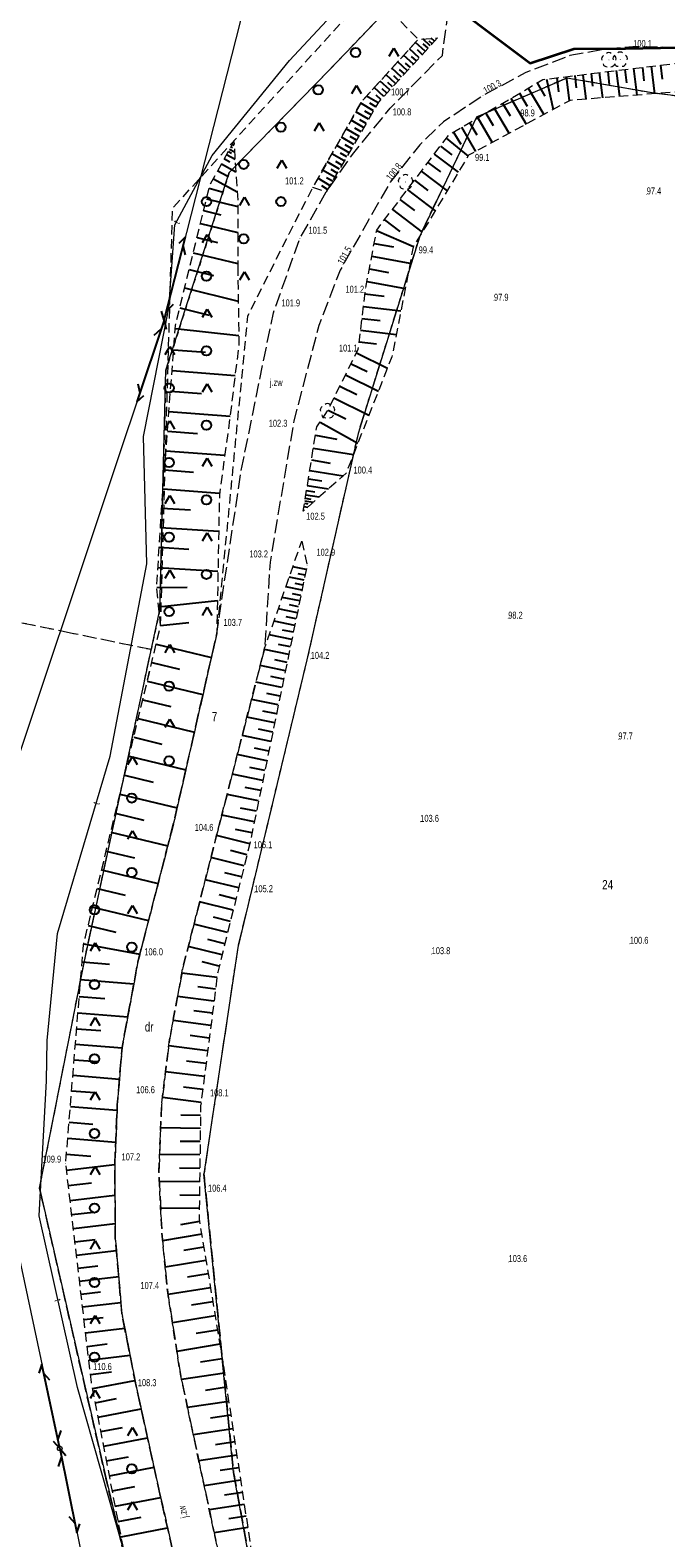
# Model space of a CAD drawing. Header units: metres. Extents: x 5549007 to 5551206, y 5955197 to 5958932.
# Tile 13 of 23: x 5549977 to 5550045, y 5958118 to 5958279. Entities that reach past the tile are written whole.
import ezdxf
from ezdxf.enums import TextEntityAlignment as Align

# ---------------------------------------------------------------- set-up
doc = ezdxf.new("R2010")
doc.units = ezdxf.units.M
for name, pattern in [('1.0_0.5', [1.5, 1, -0.5]), ('1.5_0.5', [2, 1.5, -0.5]), ('219-500', [0]), ('egkk-500', [2, 1.5, -0.5]), ('egug-500', [1, 0.5, -0.5]), ('sutp_500', [0])]:
    doc.linetypes.add(name, pattern=pattern)
doc.layers.get('0').update_dxf_attribs({"color": 2, "lineweight": 5})
doc.styles.get("Standard").update_dxf_attribs({"font": 'Working1250', "width": 0.75})

# ---------------------------------------------------------------- blocks, each defined once
blk = doc.blocks.new('US15')
at = {"color": 0, "linetype": 'Continuous', "lineweight": 13}
blk.add_circle((0, 0), 0.25, dxfattribs=at)
blk = doc.blocks.new('PW01')
at = {"linetype": 'Continuous', "lineweight": 13}
h = blk.add_hatch(color=0, dxfattribs=at)
edge = h.paths.add_edge_path()
edge.add_arc((0, 0), 0.045, 0, 360)
blk = doc.blocks.new('OP021')
at = {"linetype": 'Continuous', "lineweight": 13}
h = blk.add_hatch(color=0, dxfattribs=at)
edge = h.paths.add_edge_path()
edge.add_arc((0, 0), 0.05, 0, 360)
at = {"color": 0, "linetype": 'Continuous', "lineweight": 13}
for centre, start, end in [((-0.38, 0.124), 121.308, 202.548), ((0, 0.4), 49.272, 130.728), ((0.38, 0.124), 337.452, 58.692), ((-0.235, -0.324), 193.221, 274.871), ((0.235, -0.324), 265.129, 346.779)]:
    blk.add_arc(centre, 0.4, start, end, dxfattribs=at)
blk = doc.blocks.new('SUTP')
at = {"color": 0, "linetype": 'Continuous'}
for p, q in [((0, 0), (0.866, 0.5)), ((0, 0), (9.232, 0)), ((1.866, -0.5), (1, 0)), ((7.366, -0.5), (8.232, 0)), ((9.232, 0), (8.366, 0.5))]:
    blk.add_line(p, q, dxfattribs=at)
blk = doc.blocks.new('OTZK3')
at = {"color": 0, "linetype": 'Continuous'}
for p, q in [((-0.5, -0.289), (0, 0.577)), ((0, 0.577), (0.5, -0.289))]:
    blk.add_line(p, q, dxfattribs=at)
blk = doc.blocks.new('OTZK1')
at = {"color": 0, "linetype": 'Continuous'}
blk.add_circle((0, 0), 0.5, dxfattribs=at)

msp = doc.modelspace()

# ---------------------------------------------------------------- linework, layer by layer
at = {"layer": '000 Inne (niezydentyfikowane)', "color": 7, "linetype": 'CONTINUOUS', "lineweight": 25, "flags": 128}
for points in [[(5550018.45, 5958276.46), (5550017.41, 5958277.42)], [(5550019.09, 5958277.15), (5550018.04, 5958278.11)], [(5550018.77, 5958276.81), (5550018.25, 5958277.29)], [(5550019.62, 5958277.73), (5550018.81, 5958278.47)], [(5550019.39, 5958277.48), (5550018.86, 5958277.96)], [(5550019.82, 5958277.95), (5550019.52, 5958278.23)], [(5550020.07, 5958278.22), (5550019.72, 5958278.54)], [(5550017.18, 5958275.07), (5550016.14, 5958276.02)], [(5550017.81, 5958275.76), (5550016.77, 5958276.72)], [(5550017.5, 5958275.41), (5550016.98, 5958275.89)], [(5550018.13, 5958276.11), (5550017.61, 5958276.59)], [(5550044.3, 5958275.65), (5550044.48, 5958274.16)], [(5550015.91, 5958273.68), (5550014.88, 5958274.63)], [(5550016.54, 5958274.37), (5550015.51, 5958275.33)], [(5550016.23, 5958274.03), (5550015.71, 5958274.5)], [(5550016.86, 5958274.72), (5550016.34, 5958275.2)], [(5550032.08, 5958274.17), (5550032.79, 5958270.9)], [(5550033.19, 5958274.3), (5550033.37, 5958272.8)], [(5550034.21, 5958274.43), (5550034.53, 5958271.84)], [(5550035.12, 5958274.54), (5550035.28, 5958273.24)], [(5550035.99, 5958274.64), (5550036.31, 5958272.01)], [(5550036.87, 5958274.75), (5550037.03, 5958273.42)], [(5550037.75, 5958274.86), (5550038.08, 5958272.15)], [(5550038.65, 5958274.97), (5550038.82, 5958273.6)], [(5550039.56, 5958275.08), (5550039.9, 5958272.3)], [(5550040.48, 5958275.19), (5550040.65, 5958273.78)], [(5550041.42, 5958275.3), (5550041.76, 5958272.44)], [(5550042.37, 5958275.42), (5550042.54, 5958273.97)], [(5550043.33, 5958275.54), (5550043.68, 5958272.6)], [(5550014.65, 5958272.31), (5550013.62, 5958273.25)], [(5550014.33, 5958271.97), (5550013.82, 5958272.44)], [(5550015.28, 5958273), (5550014.25, 5958273.94)], [(5550014.96, 5958272.65), (5550014.45, 5958273.12)], [(5550015.59, 5958273.34), (5550015.08, 5958273.81)], [(5550029.21, 5958272.65), (5550030.03, 5958271.25)], [(5550030.14, 5958273.2), (5550031.81, 5958270.36)], [(5550031.08, 5958273.76), (5550031.92, 5958272.32)], [(5550013.54, 5958270.77), (5550012.17, 5958271.57)], [(5550014.03, 5958271.62), (5550012.79, 5958272.34)], [(5550013.79, 5958271.2), (5550013.13, 5958271.59)], [(5550026.47, 5958271.05), (5550028.07, 5958268.34)], [(5550027.37, 5958271.58), (5550028.18, 5958270.21)], [(5550028.28, 5958272.11), (5550029.92, 5958269.34)], [(5550012.48, 5958268.96), (5550011.13, 5958269.75)], [(5550013.01, 5958269.86), (5550011.65, 5958270.66)], [(5550012.75, 5958269.41), (5550012.07, 5958269.81)], [(5550013.28, 5958270.32), (5550012.59, 5958270.72)], [(5550023.84, 5958269.5), (5550024.6, 5958268.19)], [(5550024.71, 5958270.01), (5550026.26, 5958267.36)], [(5550025.58, 5958270.52), (5550026.37, 5958269.19)], [(5550011.44, 5958267.16), (5550010.1, 5958267.94)], [(5550011.96, 5958268.05), (5550010.61, 5958268.84)], [(5550011.7, 5958267.61), (5550011.03, 5958268)], [(5550012.22, 5958268.5), (5550011.55, 5958268.9)], [(5550021.34, 5958267.82), (5550023.68, 5958265.9)], [(5550022.1, 5958268.48), (5550022.89, 5958267.19)], [(5550022.97, 5958268.99), (5550024.49, 5958266.4)], [(5549997.78, 5958266.06), (5549998.69, 5958265.57)], [(5549997.97, 5958266.4), (5549998.31, 5958266.21)], [(5549998.11, 5958266.65), (5549998.63, 5958266.36)], [(5549998.25, 5958266.91), (5549998.43, 5958266.81)], [(5549998.39, 5958267.17), (5549998.59, 5958267.06)], [(5549998.53, 5958267.42), (5549998.55, 5958267.41)], [(5550010.4, 5958265.38), (5550009.08, 5958266.15)], [(5550010.92, 5958266.27), (5550009.59, 5958267.04)], [(5550010.66, 5958265.83), (5550010, 5958266.21)], [(5550011.18, 5958266.71), (5550010.51, 5958267.1)], [(5550020.05, 5958266.11), (5550022.63, 5958264.16)], [(5550020.71, 5958266.98), (5550021.95, 5958266.04)], [(5549996.84, 5958264.33), (5549997.84, 5958263.79)], [(5549997.23, 5958265.06), (5549998.78, 5958264.21)], [(5549997.54, 5958265.62), (5549998.14, 5958265.3)], [(5550009.38, 5958263.63), (5550008.08, 5958264.39)], [(5550009.89, 5958264.51), (5550008.58, 5958265.27)], [(5550009.63, 5958264.07), (5550008.98, 5958264.45)], [(5550010.14, 5958264.94), (5550009.49, 5958265.33)], [(5550018.66, 5958264.28), (5550021.43, 5958262.18)], [(5550019.37, 5958265.21), (5550020.71, 5958264.2)], [(5549996.36, 5958263.45), (5549998.92, 5958262.05)], [(5550008.87, 5958262.76), (5550007.58, 5958263.52)], [(5550008.62, 5958262.33), (5550007.98, 5958262.71)], [(5550009.13, 5958263.2), (5550008.48, 5958263.58)], [(5550017.93, 5958263.31), (5550019.36, 5958262.22)], [(5549995.62, 5958261.31), (5549998.99, 5958260.49)], [(5549995.9, 5958262.47), (5549997.43, 5958262.03)], [(5550016.37, 5958261.26), (5550017.92, 5958260.08)], [(5550017.16, 5958262.3), (5550020.15, 5958260.04)], [(5549995.31, 5958260.05), (5549997.15, 5958259.6)], [(5550015.56, 5958260.17), (5550018.76, 5958257.75)], [(5549994.97, 5958258.67), (5549998.98, 5958257.69)], [(5550013.87, 5958257.91), (5550017.84, 5958256.21)], [(5550014.71, 5958259.06), (5550016.37, 5958257.8)], [(5549994.61, 5958257.17), (5549996.79, 5958256.63)], [(5550013.61, 5958256.54), (5550015.67, 5958256.15)], [(5549994.2, 5958255.52), (5549998.97, 5958254.36)], [(5550013.35, 5958255.18), (5550017.45, 5958254.4)], [(5549993.76, 5958253.72), (5549996.38, 5958253.08)], [(5550013.09, 5958253.81), (5550015.14, 5958253.42)], [(5549993.28, 5958251.75), (5549999.03, 5958250.35)], [(5550012.84, 5958252.45), (5550016.93, 5958251.68)], [(5550012.46, 5958249.78), (5550016.47, 5958249.29)], [(5550012.62, 5958251.11), (5550014.67, 5958250.86)], [(5549992.76, 5958249.62), (5549995.92, 5958248.85)], [(5550012.3, 5958248.48), (5550014.26, 5958248.25)], [(5549992.27, 5958247.39), (5549999.1, 5958246.65)], [(5550012.15, 5958247.22), (5550015.97, 5958246.75)], [(5549992.1, 5958245.12), (5549995.53, 5958244.86)], [(5550012, 5958245.97), (5550013.87, 5958245.74)], [(5550011.13, 5958243.62), (5550012.84, 5958242.77)], [(5550011.7, 5958244.78), (5550015.02, 5958243.13)], [(5549991.93, 5958242.88), (5549998.69, 5958242.36)], [(5550010.54, 5958242.44), (5550014.06, 5958240.69)], [(5549991.76, 5958240.67), (5549995.09, 5958240.42)], [(5550009.93, 5958241.21), (5550011.75, 5958240.31)], [(5549991.6, 5958238.5), (5549998.15, 5958238)], [(5550008.66, 5958238.64), (5550010.58, 5958237.69)], [(5550009.3, 5958239.95), (5550013.04, 5958238.09)], [(5550007.8, 5958237.36), (5550011.86, 5958235.09)], [(5549991.44, 5958236.37), (5549994.65, 5958236.12)], [(5550007.31, 5958235.97), (5550009.59, 5958235.53)], [(5549991.28, 5958234.28), (5549997.59, 5958233.8)], [(5550007.08, 5958234.57), (5550011.39, 5958233.88)], [(5549991.12, 5958232.22), (5549994.22, 5958231.99)], [(5550006.7, 5958232.17), (5550010.29, 5958231.59)], [(5550006.88, 5958233.29), (5550008.89, 5958232.96)], [(5550006.44, 5958230.57), (5550008.72, 5958230.2)], [(5550006.56, 5958231.28), (5550007.98, 5958231.05)], [(5549990.97, 5958230.19), (5549997.03, 5958229.73)], [(5550006.18, 5958228.9), (5550007.08, 5958228.76)], [(5550006.22, 5958229.19), (5550006.8, 5958229.1)], [(5550006.28, 5958229.55), (5550007.72, 5958229.32)], [(5550006.35, 5958230), (5550007.26, 5958229.86)], [(5549990.82, 5958228.13), (5549993.9, 5958227.94)], [(5550006.08, 5958228.29), (5550006.48, 5958228.23)], [(5550006.13, 5958228.64), (5550006.48, 5958228.59)], [(5549990.69, 5958226.04), (5549996.94, 5958225.65)], [(5549990.56, 5958223.92), (5549993.73, 5958223.72)], [(5549990.42, 5958221.77), (5549996.86, 5958221.37)], [(5550006.09, 5958220.4), (5550004.5, 5958220.72)], [(5550006.32, 5958221.53), (5550004.88, 5958221.83)], [(5550006.2, 5958220.93), (5550005.44, 5958221.08)], [(5549990.29, 5958219.62), (5549993.56, 5958219.64)], [(5550005.87, 5958219.32), (5550004.14, 5958219.68)], [(5550005.98, 5958219.87), (5550005.15, 5958220.04)], [(5549990.49, 5958217.54), (5549996.8, 5958218.21)], [(5550005.63, 5958218.16), (5550003.75, 5958218.55)], [(5550005.5, 5958217.55), (5550004.52, 5958217.75)], [(5550005.75, 5958218.76), (5550004.85, 5958218.94)], [(5549990.71, 5958215.52), (5549993.73, 5958215.84)], [(5550005.09, 5958215.53), (5550002.87, 5958215.99)], [(5550005.37, 5958216.9), (5550003.33, 5958217.32)], [(5550005.23, 5958216.23), (5550004.17, 5958216.45)], [(5550004.78, 5958214.04), (5550002.36, 5958214.54)], [(5550004.94, 5958214.8), (5550003.78, 5958215.04)], [(5549990.23, 5958213.54), (5549996.15, 5958212.11)], [(5550004.45, 5958212.41), (5550001.83, 5958212.95)], [(5550004.62, 5958213.24), (5550003.36, 5958213.5)], [(5549989.76, 5958211.56), (5549992.73, 5958210.84)], [(5550004.09, 5958210.67), (5550001.38, 5958211.23)], [(5550004.27, 5958211.55), (5550002.94, 5958211.83)], [(5549989.27, 5958209.57), (5549995.24, 5958208.13)], [(5550003.72, 5958208.86), (5550000.92, 5958209.44)], [(5550003.9, 5958209.77), (5550002.53, 5958210.06)], [(5550003.53, 5958207.94), (5550002.11, 5958208.23)], [(5549988.79, 5958207.57), (5549991.79, 5958206.84)], [(5550003.33, 5958207), (5550000.45, 5958207.59)], [(5550003.14, 5958206.04), (5550001.67, 5958206.34)], [(5549988.31, 5958205.56), (5549994.33, 5958204.1)], [(5550002.94, 5958205.07), (5549999.96, 5958205.68)], [(5549987.82, 5958203.54), (5549990.84, 5958202.81)], [(5550002.53, 5958203.08), (5549999.45, 5958203.71)], [(5550002.74, 5958204.08), (5550001.22, 5958204.39)], [(5549987.33, 5958201.51), (5549993.4, 5958200.04)], [(5550002.11, 5958201.02), (5549998.93, 5958201.67)], [(5550002.32, 5958202.06), (5550000.76, 5958202.38)], [(5550001.67, 5958198.9), (5549998.39, 5958199.57)], [(5550001.89, 5958199.97), (5550000.28, 5958200.3)], [(5549986.84, 5958199.47), (5549989.89, 5958198.73)], [(5550001.45, 5958197.81), (5549999.78, 5958198.16)], [(5549986.34, 5958197.43), (5549992.47, 5958195.95)], [(5550001.22, 5958196.71), (5549997.84, 5958197.4)], [(5549985.85, 5958195.38), (5549988.92, 5958194.64)], [(5550000.76, 5958194.45), (5549997.26, 5958195.16)], [(5550000.99, 5958195.59), (5549999.27, 5958195.94)], [(5549985.36, 5958193.35), (5549991.47, 5958191.87)], [(5550000.52, 5958193.29), (5549998.74, 5958193.65)], [(5550000.27, 5958192.11), (5549996.71, 5958193)], [(5549984.87, 5958191.32), (5549987.91, 5958190.59)], [(5549999.68, 5958189.74), (5549996.1, 5958190.63)], [(5549999.97, 5958190.93), (5549998.19, 5958191.37)], [(5549984.38, 5958189.31), (5549990.43, 5958187.85)], [(5549999.08, 5958187.36), (5549995.5, 5958188.25)], [(5549999.38, 5958188.55), (5549997.59, 5958189)], [(5549983.9, 5958187.31), (5549986.91, 5958186.58)], [(5549998.79, 5958186.17), (5549996.99, 5958186.62)], [(5549983.42, 5958185.31), (5549989.41, 5958183.87)], [(5549998.49, 5958184.97), (5549994.89, 5958185.87)], [(5549997.89, 5958182.58), (5549994.28, 5958183.47)], [(5549998.19, 5958183.77), (5549996.39, 5958184.22)], [(5549982.94, 5958183.33), (5549985.92, 5958182.61)], [(5549997.59, 5958181.37), (5549995.78, 5958181.82)], [(5549982.46, 5958181.37), (5549988.48, 5958180.26)], [(5549997.29, 5958180.17), (5549993.67, 5958181.07)], [(5549982.28, 5958179.43), (5549985.23, 5958179.19)], [(5549996.99, 5958178.96), (5549995.18, 5958179.42)], [(5549982.13, 5958177.55), (5549987.83, 5958177.09)], [(5549996.76, 5958177.75), (5549992.99, 5958178.23)], [(5549981.98, 5958175.73), (5549984.74, 5958175.51)], [(5549996.43, 5958175.22), (5549992.52, 5958175.72)], [(5549996.6, 5958176.49), (5549994.68, 5958176.74)], [(5549981.84, 5958173.97), (5549987.18, 5958173.54)], [(5549996.27, 5958173.93), (5549994.28, 5958174.18)], [(5549981.7, 5958172.26), (5549984.28, 5958172.05)], [(5549996.1, 5958172.61), (5549992.04, 5958173.13)], [(5549981.57, 5958170.6), (5549986.57, 5958170.19)], [(5549995.75, 5958169.89), (5549991.58, 5958170.43)], [(5549995.93, 5958171.26), (5549993.86, 5958171.53)], [(5549981.43, 5958168.93), (5549983.93, 5958168.73)], [(5549981.3, 5958167.27), (5549986.29, 5958166.86)], [(5549995.4, 5958167.12), (5549991.24, 5958167.65)], [(5549995.58, 5958168.51), (5549993.49, 5958168.77)], [(5549981.16, 5958165.6), (5549983.66, 5958165.4)], [(5549995.22, 5958165.73), (5549993.15, 5958166)], [(5549995.04, 5958164.35), (5549990.9, 5958164.88)], [(5549981.03, 5958163.92), (5549986.04, 5958163.52)], [(5549994.99, 5958162.96), (5549992.88, 5958162.98)], [(5549980.89, 5958162.23), (5549983.43, 5958162.02)], [(5549994.97, 5958161.55), (5549990.71, 5958161.61)], [(5549980.75, 5958160.51), (5549985.89, 5958160.09)], [(5549994.95, 5958160.14), (5549992.8, 5958160.17)], [(5549980.61, 5958158.78), (5549983.21, 5958158.57)], [(5549980.62, 5958157.07), (5549985.79, 5958157.68)], [(5549994.93, 5958158.71), (5549990.6, 5958158.77)], [(5549994.89, 5958155.81), (5549990.57, 5958155.87)], [(5549994.91, 5958157.27), (5549992.72, 5958157.3)], [(5549980.81, 5958155.43), (5549983.3, 5958155.72)], [(5549981, 5958153.84), (5549985.81, 5958154.4)], [(5549994.87, 5958154.37), (5549992.76, 5958154.4)], [(5549994.85, 5958152.95), (5549990.71, 5958153.01)], [(5549981.17, 5958152.31), (5549983.5, 5958152.58)], [(5549981.35, 5958150.83), (5549985.84, 5958151.35)], [(5549994.88, 5958151.56), (5549992.85, 5958151.23)], [(5549981.52, 5958149.39), (5549983.68, 5958149.64)], [(5549995.11, 5958150.21), (5549990.91, 5958149.51)], [(5549981.68, 5958147.97), (5549985.96, 5958148.47)], [(5549995.34, 5958148.82), (5549993.19, 5958148.46)], [(5549981.85, 5958146.56), (5549983.97, 5958146.81)], [(5549995.57, 5958147.4), (5549991.19, 5958146.67)], [(5549982.01, 5958145.17), (5549986.21, 5958145.66)], [(5549995.81, 5958145.95), (5549993.58, 5958145.58)], [(5549982.17, 5958143.78), (5549984.25, 5958144.03)], [(5549996.05, 5958144.47), (5549991.5, 5958143.72)], [(5549996.3, 5958142.96), (5549994.02, 5958142.59)], [(5549982.33, 5958142.41), (5549986.45, 5958142.89)], [(5549996.55, 5958141.44), (5549991.97, 5958140.69)], [(5549982.49, 5958141.04), (5549984.54, 5958141.28)], [(5549982.66, 5958139.62), (5549986.86, 5958140.12)], [(5549996.81, 5958139.92), (5549994.51, 5958139.54)], [(5549982.83, 5958138.17), (5549984.98, 5958138.43)], [(5549997.06, 5958138.39), (5549992.45, 5958137.63)], [(5549983, 5958136.69), (5549987.43, 5958137.21)], [(5549997.31, 5958136.85), (5549995, 5958136.47)], [(5549983.18, 5958135.17), (5549985.45, 5958135.44)], [(5549997.55, 5958135.31), (5549992.95, 5958134.62)], [(5549983.41, 5958133.64), (5549987.95, 5958134.52)], [(5549997.78, 5958133.78), (5549995.53, 5958133.44)], [(5549983.7, 5958132.12), (5549985.99, 5958132.56)], [(5549998.01, 5958132.26), (5549993.59, 5958131.6)], [(5549984, 5958130.58), (5549988.61, 5958131.47)], [(5549998.23, 5958130.78), (5549996.07, 5958130.46)], [(5549984.3, 5958129.02), (5549986.63, 5958129.47)], [(5549984.61, 5958127.45), (5549989.3, 5958128.36)], [(5549998.45, 5958129.33), (5549994.21, 5958128.69)], [(5549998.67, 5958127.91), (5549996.59, 5958127.59)], [(5549984.91, 5958125.87), (5549987.28, 5958126.33)], [(5549985.22, 5958124.27), (5549990, 5958125.19)], [(5549998.88, 5958126.51), (5549994.81, 5958125.9)], [(5549999.08, 5958125.15), (5549997.09, 5958124.85)], [(5549999.28, 5958123.81), (5549995.38, 5958123.22)], [(5549985.53, 5958122.66), (5549987.95, 5958123.12)], [(5549985.85, 5958121.03), (5549990.72, 5958121.97)], [(5549999.48, 5958122.5), (5549997.57, 5958122.21)], [(5549999.68, 5958121.21), (5549995.92, 5958120.64)], [(5549986.16, 5958119.38), (5549988.62, 5958119.86)], [(5549986.49, 5958117.73), (5549991.45, 5958118.68)], [(5550000.05, 5958118.72), (5549996.45, 5958118.17)], [(5549999.87, 5958119.95), (5549998.03, 5958119.67)]]:
    msp.add_lwpolyline(points, dxfattribs=at)
at = {"layer": '217-kontur klasyfikacyjny', "color": 92, "linetype": 'egkk-500', "lineweight": 18, "flags": 128}
for points in [[(5550034.26, 5958274.28), (5550024.58, 5958270.08)], [(5550043.41, 5958272.68), (5550034.26, 5958274.28)], [(5550082.73, 5958267.65), (5550043.41, 5958272.68)], [(5550024.58, 5958270.08), (5550018.49, 5958257.32)], [(5550018.49, 5958257.32), (5550011.88, 5958236.13)], [(5550011.88, 5958236.13), (5550006.39, 5958211.85)], [(5549981.22, 5958214.68), (5549971.5, 5958216.69)], [(5549989.7, 5958212.94), (5549981.22, 5958214.68)], [(5549982.53, 5958179.52), (5549989.7, 5958212.94)], [(5550006.39, 5958211.85), (5549998.98, 5958180.98)], [(5549998.98, 5958180.98), (5549995.35, 5958156.68)], [(5549977.73, 5958155.15), (5549982.53, 5958179.52)], [(5549995.35, 5958156.68), (5549998.53, 5958124.65)], [(5549984.96, 5958123.5), (5549977.73, 5958155.15)], [(5549998.53, 5958124.65), (5550005.01, 5958089.11)], [(5549993.42, 5958088.13), (5549984.96, 5958123.5)]]:
    msp.add_lwpolyline(points, dxfattribs=at)
at = {"layer": '218-kontur użytku gruntowego', "color": 3, "linetype": 'egug-500', "lineweight": 18, "flags": 128}
for points in [[(5550016.26, 5958282.96), (5550008.89, 5958275.24)], [(5550008.89, 5958275.24), (5549998.06, 5958264.13)], [(5550034.26, 5958274.28), (5550024.58, 5958270.08)], [(5550043.41, 5958272.68), (5550034.26, 5958274.28)], [(5550082.73, 5958267.65), (5550043.41, 5958272.68)], [(5550024.58, 5958270.08), (5550018.49, 5958257.32)], [(5549998.06, 5958264.13), (5549991.28, 5958242.94)], [(5550018.49, 5958257.32), (5550011.88, 5958236.13)], [(5549991.28, 5958242.94), (5549990.61, 5958217.2)], [(5550011.88, 5958236.13), (5550006.39, 5958211.85)], [(5549981.22, 5958214.68), (5549971.5, 5958216.69)], [(5549990.61, 5958217.2), (5549989.7, 5958212.94)], [(5549989.7, 5958212.94), (5549981.22, 5958214.68)], [(5549982.53, 5958179.52), (5549989.7, 5958212.94)], [(5550006.39, 5958211.85), (5549998.98, 5958180.98)], [(5549998.98, 5958180.98), (5549995.35, 5958156.68)], [(5549977.73, 5958155.15), (5549982.53, 5958179.52)], [(5549995.35, 5958156.68), (5549998.53, 5958124.65)], [(5549984.96, 5958123.5), (5549977.73, 5958155.15)], [(5549998.53, 5958124.65), (5550005.01, 5958089.11)], [(5549993.42, 5958088.13), (5549984.96, 5958123.5)]]:
    msp.add_lwpolyline(points, dxfattribs=at)
at = {"layer": '219-działka ewidencyjna', "color": 7, "linetype": '219-500', "lineweight": 18, "flags": 128}
for points in [[(5550008.89, 5958275.24), (5550016.26, 5958282.96)], [(5549998.06, 5958264.13), (5550008.89, 5958275.24)], [(5550034.26, 5958274.28), (5550024.58, 5958270.08)], [(5550043.41, 5958272.68), (5550034.26, 5958274.28)], [(5550129.2, 5958261.71), (5550043.41, 5958272.68)], [(5550024.58, 5958270.08), (5550018.49, 5958257.32)], [(5549991.28, 5958242.94), (5549998.06, 5958264.13)], [(5550018.49, 5958257.32), (5550011.88, 5958236.13)], [(5549990.61, 5958217.2), (5549991.28, 5958242.94)], [(5550011.88, 5958236.13), (5550006.39, 5958211.85)], [(5549982.53, 5958179.52), (5549990.61, 5958217.2)], [(5550006.39, 5958211.85), (5549998.98, 5958180.98)], [(5549998.98, 5958180.98), (5549995.35, 5958156.68)], [(5549977.73, 5958155.15), (5549982.53, 5958179.52)], [(5549998.53, 5958124.65), (5549995.35, 5958156.68)], [(5549977.73, 5958155.15), (5549984.96, 5958123.5)], [(5550005.01, 5958089.11), (5549998.53, 5958124.65)], [(5549984.96, 5958123.5), (5549993.42, 5958088.13)]]:
    msp.add_lwpolyline(points, dxfattribs=at)
at = {"layer": 'jezdnia', "color": 7, "linetype": '1.5_0.5', "lineweight": 18, "flags": 128}
msp.add_lwpolyline([(5550348.32, 5958505.37), (5550350.19, 5958511.42), (5550354.84, 5958509.58), (5550352.6, 5958503.94), (5550337.49, 5958465.4), (5550328.09, 5958446.52), (5550320.13, 5958435.24), (5550315.76, 5958429.65), (5550302.24, 5958414.31), (5550288, 5958399.66), (5550282.98, 5958394.36), (5550276.03, 5958385.88), (5550263.31, 5958368), (5550249.71, 5958348.25), (5550237.83, 5958330.58), (5550225.98, 5958313.4), (5550215.97, 5958298.75), (5550213.84, 5958295.79), (5550210.81, 5958292.13), (5550201.11, 5958282.6), (5550193.65, 5958277.27), (5550186.69, 5958273.12), (5550179.17, 5958269.23), (5550170.36, 5958266.78), (5550160.63, 5958265.69), (5550158.37, 5958265.22), (5550152.04, 5958265.13), (5550145.88, 5958265.28), (5550134.4, 5958265.75), (5550116.21, 5958267.57), (5550086.48, 5958271.89), (5550076.34, 5958273), (5550063.14, 5958275.72), (5550049.34, 5958277.52), (5550041.36, 5958277.62), (5550038.46, 5958277.38), (5550034.59, 5958276.68), (5550029.88, 5958274.89), (5550025.27, 5958272.38), (5550021.05, 5958269.58), (5550018.49, 5958267.1), (5550015.33, 5958263.11), (5550012.82, 5958258.7), (5550009.96, 5958253.67), (5550007.68, 5958247.74), (5550004.99, 5958237.5), (5550002.44, 5958222.34), (5550001.86, 5958213.08), (5549996.78, 5958193.29), (5549993.1, 5958178.82), (5549991.66, 5958171.08), (5549990.81, 5958164.14), (5549990.52, 5958156.89), (5549990.86, 5958150.01), (5549991.47, 5958143.93), (5549992.83, 5958135.18), (5549996.96, 5958115.78), (5549999.1, 5958104.89), (5550000.17, 5958098.51), (5550001.41, 5958090.76), (5550001.89, 5958082.17), (5550001.8, 5958073.1), (5550000.67, 5958051.58), (5549999.54, 5958029.63), (5549998.06, 5958008.42), (5549996.48, 5957986.36), (5549994.58, 5957959.58), (5549991.99, 5957927.74), (5549991.24, 5957916.55), (5549990.64, 5957906.33), (5549989.15, 5957884.44), (5549987.15, 5957863.37), (5549984.93, 5957842.41), (5549983.15, 5957821.53), (5549980.67, 5957799.42), (5549979.23, 5957777.09), (5549978.3, 5957755.99), (5549973.3, 5957756.38), (5549975, 5957778), (5549976.32, 5957799.25), (5549978.2, 5957822.09), (5549980.27, 5957843.28), (5549982.06, 5957864.03), (5549983.89, 5957884.73), (5549985.25, 5957906.99), (5549986.89, 5957928.37), (5549989, 5957950.5), (5549984.6, 5957954.36), (5549980.78, 5957955.63), (5549981.28, 5957960.06), (5549987.2, 5957960.01), (5549989.93, 5957964.19), (5549991.68, 5957987), (5549993.11, 5958008.74), (5549993.29, 5958011.41), (5549994.34, 5958026.67), (5549994.8, 5958030.35), (5549996.5, 5958051.8), (5549997.49, 5958074.33), (5549997.35, 5958082.18), (5549996.84, 5958089.59), (5549996.01, 5958097.51), (5549994.83, 5958104.1), (5549992.28, 5958114.94), (5549988.11, 5958133.71), (5549986.55, 5958141.69), (5549985.85, 5958149.75), (5549985.78, 5958157.46), (5549986.06, 5958164.09), (5549986.57, 5958170.25), (5549988.27, 5958179.45), (5549992.1, 5958194.31), (5549996.73, 5958214.66), (5549999.34, 5958232.12), (5550002.8, 5958249.09), (5550005.65, 5958257.06), (5550008.47, 5958262.07), (5550011.41, 5958266.25), (5550015.33, 5958271.05), (5550020.92, 5958276.71), (5550021.42, 5958280.48), (5550031.79, 5958284.61), (5550035.81, 5958283.57), (5550040.69, 5958282.75), (5550049.94, 5958282.49), (5550064.41, 5958280.53), (5550078.02, 5958278.32), (5550088.08, 5958276.23), (5550117.04, 5958273.05), (5550134.77, 5958271.08), (5550145.24, 5958270.28), (5550152.26, 5958270.08), (5550159.87, 5958271.13), (5550168.6, 5958272.79), (5550177.76, 5958275.77), (5550184.53, 5958278.41), (5550189.8, 5958281.29), (5550196.05, 5958285.53), (5550209.96, 5958298.95), (5550222.39, 5958315.44), (5550234.04, 5958333.39), (5550246.91, 5958350.04), (5550260.1, 5958370.17), (5550272.98, 5958388.59), (5550279.63, 5958396.93), (5550284.65, 5958402.71), (5550299.03, 5958417.76), (5550312.27, 5958432.18), (5550317.06, 5958437.93), (5550324.3, 5958449.36), (5550333.03, 5958467.66)], close=True, dxfattribs=at)
at = {"layer": 'obudowa ochronna przewodu', "color": 7, "linetype": 'CONTINUOUS', "lineweight": 35, "flags": 128}
msp.add_lwpolyline([(5550019.01, 5958284.41), (5550030.35, 5958275.89), (5550035.03, 5958277.41), (5550040.56, 5958277.45), (5550046.17, 5958277.56), (5550062.67, 5958275.75), (5550077.62, 5958272.63), (5550085.99, 5958271.01), (5550113.78, 5958268.14), (5550135.17, 5958265.86), (5550151.05, 5958265.31), (5550164.76, 5958266.32), (5550176.88, 5958269.18), (5550186.63, 5958273.01), (5550201.31, 5958281.77), (5550207.5, 5958285.58), (5550215.99, 5958297.29), (5550223.25, 5958307.12), (5550233.35, 5958323.86), (5550245.21, 5958340.49), (5550264.78, 5958369.62), (5550274.22, 5958382.62)], dxfattribs=at)
at = {"layer": 'przewód telekomunikacyjny napowietrzny', "color": 30, "linetype": 'sutp_500', "lineweight": 18, "flags": 128}
for points in [[(5550004.07, 5958299.29), (5549991.09, 5958248.3)], [(5549991.09, 5958248.3), (5549968.49, 5958180.69)], [(5549968.49, 5958180.69), (5549979.89, 5958127.22)], [(5549979.89, 5958127.22), (5549991.07, 5958072.41)]]:
    msp.add_lwpolyline(points, dxfattribs=at)
at = {"layer": 'przewód telekomunikacyjny podziemny', "color": 30, "linetype": 'CONTINUOUS', "lineweight": 18, "flags": 128}
for points in [[(5549986.86, 5958115.87), (5549981.78, 5958133.75), (5549977.7, 5958152.17), (5549978.46, 5958166.67), (5549978.55, 5958170.98), (5549979.65, 5958182.46), (5549985.29, 5958201.5), (5549989.22, 5958222.14), (5549988.86, 5958235.81), (5549991.59, 5958249.59), (5549992.24, 5958258.52), (5549996.22, 5958265.96), (5550004.53, 5958276.15), (5550015.08, 5958287.49)], [(5550019.01, 5958284.41), (5550030.35, 5958275.89), (5550035.03, 5958277.41), (5550040.56, 5958277.45), (5550046.17, 5958277.56), (5550062.67, 5958275.75), (5550077.62, 5958272.63), (5550085.99, 5958271.01), (5550113.78, 5958268.14), (5550135.17, 5958265.86), (5550151.05, 5958265.31), (5550164.76, 5958266.32)]]:
    msp.add_lwpolyline(points, dxfattribs=at)
at = {"layer": 'skarpa nieumocniona', "color": 7, "linetype": '1.0_0.5', "lineweight": 18, "flags": 128}
for points in [[(5550020.41, 5958278.59), (5550014.07, 5958271.68), (5550008.47, 5958262.07), (5550007.03, 5958262.55), (5550012.3, 5958271.8), (5550018.34, 5958278.44)], [(5550020.41, 5958278.59), (5550014.07, 5958271.68), (5550008.47, 5958262.07), (5550007.03, 5958262.55), (5550012.3, 5958271.8), (5550018.34, 5958278.44)], [(5550074.83, 5958272.39), (5550071.16, 5958270.77), (5550056.98, 5958271.44), (5550048.8, 5958273), (5550034.61, 5958271.88), (5550023.73, 5958265.99), (5550017.79, 5958256.13), (5550015.51, 5958244.36), (5550010.59, 5958231.86), (5550006, 5958227.8), (5550007.45, 5958236.85), (5550008.61, 5958238.55), (5550011.9, 5958245.18), (5550012.69, 5958251.68), (5550013.88, 5958257.96), (5550021.63, 5958268.2), (5550031.7, 5958274.12), (5550048.86, 5958276.21), (5550054.6, 5958275.61), (5550064.58, 5958274.12)], [(5550074.83, 5958272.39), (5550071.16, 5958270.77), (5550056.98, 5958271.44), (5550048.8, 5958273), (5550034.61, 5958271.88), (5550023.73, 5958265.99), (5550017.79, 5958256.13), (5550015.51, 5958244.36), (5550010.59, 5958231.86), (5550006, 5958227.8), (5550007.45, 5958236.85), (5550008.61, 5958238.55), (5550011.9, 5958245.18), (5550012.69, 5958251.68), (5550013.88, 5958257.96), (5550021.63, 5958268.2), (5550031.7, 5958274.12), (5550048.86, 5958276.21), (5550054.6, 5958275.61), (5550064.58, 5958274.12)], [(5549998.97, 5958254.07), (5549999.11, 5958245.81), (5549998.11, 5958237.65), (5549997.01, 5958229.55), (5549996.73, 5958214.66), (5549992.1, 5958194.31), (5549988.27, 5958179.45), (5549986.57, 5958170.25), (5549986.06, 5958164.09), (5549985.78, 5958157.46), (5549985.85, 5958149.75), (5549986.55, 5958141.69), (5549988.11, 5958133.71), (5549992.28, 5958114.94), (5549994.83, 5958104.1), (5549996.01, 5958097.51), (5549996.84, 5958089.59), (5549997.35, 5958082.18), (5549997.49, 5958074.33), (5549996.5, 5958051.8), (5549994.34, 5958026.67), (5549991.69, 5958028.28), (5549993.76, 5958053.11), (5549994.2, 5958073.14), (5549993.63, 5958088.94), (5549991.19, 5958105.33), (5549987.13, 5958114.39), (5549983.28, 5958134.31), (5549980.53, 5958157.82), (5549982.43, 5958181.23), (5549990.71, 5958215.51), (5549990.28, 5958219.52), (5549990.86, 5958228.75), (5549992.3, 5958247.73), (5549995.97, 5958262.75), (5549998.56, 5958267.48), (5549998.99, 5958261.05)], [(5549998.97, 5958254.07), (5549999.11, 5958245.81), (5549998.11, 5958237.65), (5549997.01, 5958229.55), (5549996.73, 5958214.66), (5549992.1, 5958194.31), (5549988.27, 5958179.45), (5549986.57, 5958170.25), (5549986.06, 5958164.09), (5549985.78, 5958157.46), (5549985.85, 5958149.75), (5549986.55, 5958141.69), (5549988.11, 5958133.71), (5549992.28, 5958114.94), (5549994.83, 5958104.1), (5549996.01, 5958097.51), (5549996.84, 5958089.59), (5549997.35, 5958082.18), (5549997.49, 5958074.33), (5549996.5, 5958051.8), (5549994.34, 5958026.67), (5549991.69, 5958028.28), (5549993.76, 5958053.11), (5549994.2, 5958073.14), (5549993.63, 5958088.94), (5549991.19, 5958105.33), (5549987.13, 5958114.39), (5549983.28, 5958134.31), (5549980.53, 5958157.82), (5549982.43, 5958181.23), (5549990.71, 5958215.51), (5549990.28, 5958219.52), (5549990.86, 5958228.75), (5549992.3, 5958247.73), (5549995.97, 5958262.75), (5549998.56, 5958267.48), (5549998.99, 5958261.05)], [(5550005.84, 5958224.59), (5550006.42, 5958222.02), (5550000.33, 5958192.37), (5549996.83, 5958178.32), (5549995, 5958164), (5549994.84, 5958151.81), (5549997.34, 5958136.7), (5550002.08, 5958105.28), (5550004.33, 5958090.82), (5550004.1, 5958085.05), (5550005.52, 5958073.01), (5550004.88, 5958049.85), (5549999.73, 5957981.29), (5549996.17, 5957938.93), (5549993.58, 5957918.08), (5549991.24, 5957916.55), (5549991.99, 5957927.74), (5549994.58, 5957959.58), (5549996.48, 5957986.36), (5549998.06, 5958008.42), (5549999.54, 5958029.63), (5550000.67, 5958051.58), (5550001.8, 5958073.1), (5550001.89, 5958082.17), (5550001.41, 5958090.76), (5550000.17, 5958098.51), (5549999.1, 5958104.89), (5549996.96, 5958115.78), (5549992.83, 5958135.18), (5549991.47, 5958143.93), (5549990.86, 5958150.01), (5549990.52, 5958156.89), (5549990.81, 5958164.14), (5549991.66, 5958171.08), (5549993.1, 5958178.82), (5549996.78, 5958193.29), (5550001.86, 5958213.08)], [(5550005.84, 5958224.59), (5550006.42, 5958222.02), (5550000.33, 5958192.37), (5549996.83, 5958178.32), (5549995, 5958164), (5549994.84, 5958151.81), (5549997.34, 5958136.7), (5550002.08, 5958105.28), (5550004.33, 5958090.82), (5550004.1, 5958085.05), (5550005.52, 5958073.01), (5550004.88, 5958049.85), (5549999.73, 5957981.29), (5549996.17, 5957938.93), (5549993.58, 5957918.08), (5549991.24, 5957916.55), (5549991.99, 5957927.74), (5549994.58, 5957959.58), (5549996.48, 5957986.36), (5549998.06, 5958008.42), (5549999.54, 5958029.63), (5550000.67, 5958051.58), (5550001.8, 5958073.1), (5550001.89, 5958082.17), (5550001.41, 5958090.76), (5550000.17, 5958098.51), (5549999.1, 5958104.89), (5549996.96, 5958115.78), (5549992.83, 5958135.18), (5549991.47, 5958143.93), (5549990.86, 5958150.01), (5549990.52, 5958156.89), (5549990.81, 5958164.14), (5549991.66, 5958171.08), (5549993.1, 5958178.82), (5549996.78, 5958193.29), (5550001.86, 5958213.08)]]:
    msp.add_lwpolyline(points, close=True, dxfattribs=at)
at = {"layer": 'teren zalesiony', "color": 7, "linetype": '1.0_0.5', "lineweight": 18, "flags": 128}
msp.add_lwpolyline([(5549986.01, 5957962.38), (5549980.81, 5957961.93), (5549988.99, 5958054.16), (5549994.2, 5958073.14), (5549993.63, 5958088.94), (5549991.19, 5958105.33), (5549987.13, 5958114.39), (5549983.28, 5958134.31), (5549980.53, 5958157.82), (5549982.43, 5958181.23), (5549990.71, 5958215.51), (5549991.99, 5958260.31), (5550013.19, 5958283.64), (5550018.34, 5958278.44), (5550012.3, 5958271.8), (5550007.03, 5958262.55), (5550004.44, 5958257.52), (5550000.02, 5958248.71), (5549996.73, 5958214.66), (5549992.1, 5958194.31), (5549988.27, 5958179.45), (5549986.57, 5958170.25), (5549986.06, 5958164.09), (5549985.78, 5958157.46), (5549985.85, 5958149.75), (5549986.55, 5958141.69), (5549988.11, 5958133.71), (5549992.28, 5958114.94), (5549994.83, 5958104.1), (5549996.01, 5958097.51), (5549996.84, 5958089.59), (5549997.35, 5958082.18), (5549997.49, 5958074.33), (5549996.5, 5958051.8), (5549994.8, 5958030.35), (5549994.34, 5958026.67), (5549993.29, 5958011.41), (5549993.11, 5958008.74), (5549991.68, 5957987)], close=True, dxfattribs=at)

# ---------------------------------------------------------------- block references
at = {"layer": 'drzewo liściaste', "color": 94, "linetype": 'CONTINUOUS', "lineweight": 18}
for p in [(5550038.78, 5958276.22), (5550039.99, 5958276.27), (5550016.97, 5958263.12), (5550008.61, 5958238.55)]:
    msp.add_blockref('OP021', p, dxfattribs=at)
at = {"layer": 'pikieta naturalna', "color": 7, "linetype": 'CONTINUOUS', "lineweight": 13}
for p in [(5550041.36, 5958277.62), (5550025.27, 5958272.38), (5550014.07, 5958271.68), (5550015.33, 5958271.05), (5550030.48, 5958271.22), (5550023.73, 5958265.99), (5550015.33, 5958263.11), (5550007.03, 5958262.55), (5550042.84, 5958261.79), (5550005.65, 5958257.06), (5550017.79, 5958256.13), (5550009.96, 5958253.67), (5550012.69, 5958251.68), (5550026.46, 5958250.38), (5550002.8, 5958249.09), (5550011.9, 5958245.18), (5550004.99, 5958237.5), (5550010.59, 5958231.86), (5550006, 5958227.8), (5550002.44, 5958222.34), (5550006.42, 5958222.02), (5550027.98, 5958216.26), (5549996.73, 5958214.66), (5550006.8, 5958211.95), (5550039.79, 5958203.3), (5549996.78, 5958193.29), (5550018.55, 5958194.46), (5550000.33, 5958192.37), (5550000.75, 5958186.91), (5550019.77, 5958180.26), (5550041.02, 5958181.37), (5549988.27, 5958179.45), (5549990.81, 5958164.14), (5549995, 5958164), (5549980.53, 5958157.82), (5549985.78, 5958157.46), (5549995.79, 5958154.77), (5550028.02, 5958147.22), (5549991.47, 5958143.93), (5549983.28, 5958134.31), (5549988.11, 5958133.71)]:
    msp.add_blockref('PW01', p, dxfattribs=at)
at = {"layer": 'przewód telekomunikacyjny napowietrzny', "color": 30, "linetype": 'CONTINUOUS', "lineweight": 18}
for p, rotation in [((5549991.09, 5958248.3), 75.718), ((5549991.09, 5958248.3), 251.517), ((5549979.89, 5958127.22), 102.035), ((5549979.89, 5958127.22), 281.529)]:
    msp.add_blockref('SUTP', p, dxfattribs=dict(at, rotation=rotation))
at = {"layer": 'słup przewodów napowietrznych', "color": 7, "linetype": 'CONTINUOUS', "lineweight": 18}
msp.add_blockref('US15', (5549979.89, 5958127.22), dxfattribs=at)
at = {"layer": 'teren zalesiony', "color": 7, "linetype": 'CONTINUOUS', "lineweight": 18}
for name, p in [('OTZK1', (5550011.616, 5958277.016)), ('OTZK3', (5550015.703, 5958276.902)), ('OTZK1', (5550007.616, 5958273.016)), ('OTZK3', (5550011.703, 5958272.902)), ('OTZK1', (5550003.616, 5958269.016)), ('OTZK3', (5550007.703, 5958268.902)), ('OTZK1', (5549999.616, 5958265.016)), ('OTZK3', (5550003.703, 5958264.902)), ('OTZK1', (5549995.616, 5958261.016)), ('OTZK3', (5549999.703, 5958260.902)), ('OTZK1', (5550003.616, 5958261.016)), ('OTZK3', (5549995.703, 5958256.902)), ('OTZK1', (5549999.616, 5958257.016)), ('OTZK1', (5549995.616, 5958253.016)), ('OTZK3', (5549999.703, 5958252.902)), ('OTZK3', (5549995.703, 5958248.902)), ('OTZK3', (5549991.703, 5958244.902)), ('OTZK1', (5549995.616, 5958245.016)), ('OTZK1', (5549991.616, 5958241.016)), ('OTZK3', (5549995.703, 5958240.902)), ('OTZK3', (5549991.703, 5958236.902)), ('OTZK1', (5549995.616, 5958237.016)), ('OTZK1', (5549991.616, 5958233.016)), ('OTZK3', (5549995.703, 5958232.902)), ('OTZK3', (5549991.703, 5958228.902)), ('OTZK1', (5549995.616, 5958229.016)), ('OTZK1', (5549991.616, 5958225.016)), ('OTZK3', (5549995.703, 5958224.902)), ('OTZK3', (5549991.703, 5958220.902)), ('OTZK1', (5549995.616, 5958221.016)), ('OTZK1', (5549991.616, 5958217.016)), ('OTZK3', (5549995.703, 5958216.902)), ('OTZK3', (5549991.703, 5958212.902)), ('OTZK1', (5549991.616, 5958209.016)), ('OTZK3', (5549991.703, 5958204.902)), ('OTZK3', (5549987.703, 5958200.902)), ('OTZK1', (5549991.616, 5958201.016)), ('OTZK1', (5549987.616, 5958197.016)), ('OTZK3', (5549987.703, 5958192.902)), ('OTZK1', (5549987.616, 5958189.016)), ('OTZK1', (5549983.616, 5958185.016)), ('OTZK3', (5549987.703, 5958184.902)), ('OTZK3', (5549983.703, 5958180.902)), ('OTZK1', (5549987.616, 5958181.016)), ('OTZK1', (5549983.616, 5958177.016)), ('OTZK3', (5549983.703, 5958172.902)), ('OTZK1', (5549983.616, 5958169.016)), ('OTZK3', (5549983.703, 5958164.902)), ('OTZK1', (5549983.616, 5958161.016)), ('OTZK3', (5549983.703, 5958156.902)), ('OTZK1', (5549983.616, 5958153.016)), ('OTZK3', (5549983.703, 5958148.902)), ('OTZK1', (5549983.616, 5958145.016)), ('OTZK3', (5549983.703, 5958140.902)), ('OTZK1', (5549983.616, 5958137.016)), ('OTZK3', (5549983.703, 5958132.902)), ('OTZK3', (5549987.703, 5958128.902)), ('OTZK1', (5549987.616, 5958125.016)), ('OTZK3', (5549987.703, 5958120.902))]:
    msp.add_blockref(name, p, dxfattribs=at)

# ---------------------------------------------------------------- texts
at = {"layer": '210-oznaczenie konturu użytku gruntowego', "color": 3, "linetype": 'CONTINUOUS', "lineweight": 18, "width": 0.79}
msp.add_text('dr', height=1, dxfattribs=at).set_placement((5549989.01, 5958171.96))
at = {"layer": '211-numer działki ewidencyjnej', "color": 7, "linetype": 'CONTINUOUS', "lineweight": 18, "width": 0.79}
for s, p in [('7', (5549996.2, 5958205.26)), ('24', (5550038.06, 5958187.22))]:
    msp.add_text(s, height=1, dxfattribs=at).set_placement(p)
at = {"layer": 'jezdnia-Atr17', "color": 7, "width": 0.667}
msp.add_text('j.zw', height=0.75, dxfattribs=at).set_placement((5550002.42, 5958241.62), align=Align.MIDDLE_LEFT)
msp.add_text('j.zw', height=0.75, rotation=102.525, dxfattribs=at).set_placement((5549993.62, 5958119.83))
msp.add_text('j.zw', height=0.75, rotation=102.525, dxfattribs=at).set_placement((5549993.62, 5958119.83))
at = {"layer": 'pikieta naturalna-Atr2', "color": 7, "width": 0.667}
for s, rotation, p in [('100.1', 359.282, (5550041.38, 5958277.62)), ('100.3', 28.567, (5550025.57, 5958272.54)), ('100.8', 51.621, (5550015.41, 5958263.21)), ('101.5', 60.378, (5550010.26, 5958254.19))]:
    msp.add_text(s, height=0.75, rotation=rotation, dxfattribs=at).set_placement(p)
for s, p in [('100.7', (5550015.41, 5958272.41)), ('100.8', (5550015.59, 5958270.27)), ('98.9', (5550029.28, 5958270.16)), ('99.1', (5550024.42, 5958265.39)), ('101.2', (5550004.05, 5958262.87)), ('97.4', (5550042.84, 5958261.79)), ('101.5', (5550006.57, 5958257.57)), ('99.4', (5550018.38, 5958255.46)), ('101.2', (5550010.53, 5958251.24)), ('101.9', (5550003.66, 5958249.77)), ('97.9', (5550026.46, 5958250.38)), ('101.1', (5550009.83, 5958244.93)), ('102.3', (5550002.3, 5958236.86)), ('100.4', (5550011.39, 5958231.84)), ('102.5', (5550006.32, 5958226.88)), ('103.2', (5550000.22, 5958222.83)), ('102.9', (5550007.42, 5958223.02)), ('103.7', (5549997.44, 5958215.49)), ('98.2', (5550027.98, 5958216.26)), ('104.2', (5550006.8, 5958211.95)), ('97.7', (5550039.79, 5958203.3)), ('103.6', (5550018.55, 5958194.46)), ('104.6', (5549994.36, 5958193.49)), ('106.1', (5550000.68, 5958191.63)), ('105.2', (5550000.75, 5958186.91)), ('100.6', (5550041.02, 5958181.37)), ('106.0', (5549988.96, 5958180.14)), ('103.8', (5550019.77, 5958180.26)), ('106.6', (5549988.09, 5958165.34)), ('108.1', (5549996, 5958165)), ('109.9', (5549978.04, 5958157.89)), ('107.2', (5549986.52, 5958158.13)), ('106.4', (5549995.79, 5958154.77)), ('103.6', (5550028.02, 5958147.22)), ('107.4', (5549988.54, 5958144.33)), ('110.6', (5549983.47, 5958135.63)), ('108.3', (5549988.26, 5958133.9))]:
    msp.add_text(s, height=0.75, dxfattribs=at).set_placement(p)
at = {"layer": 'przewód telekomunikacyjny podziemny-Atr1', "color": 30, "width": 0.667}
for rotation, p in [(61.855, (5549992.4, 5958258.818)), (73.5, (5549983.794, 5958196.451)), (282.489, (5549979.701, 5958143.135))]:
    msp.add_text('t', height=0.75, rotation=rotation, dxfattribs=at).set_placement(p, align=Align.MIDDLE_CENTER)

doc.saveas('drawing.dxf')
